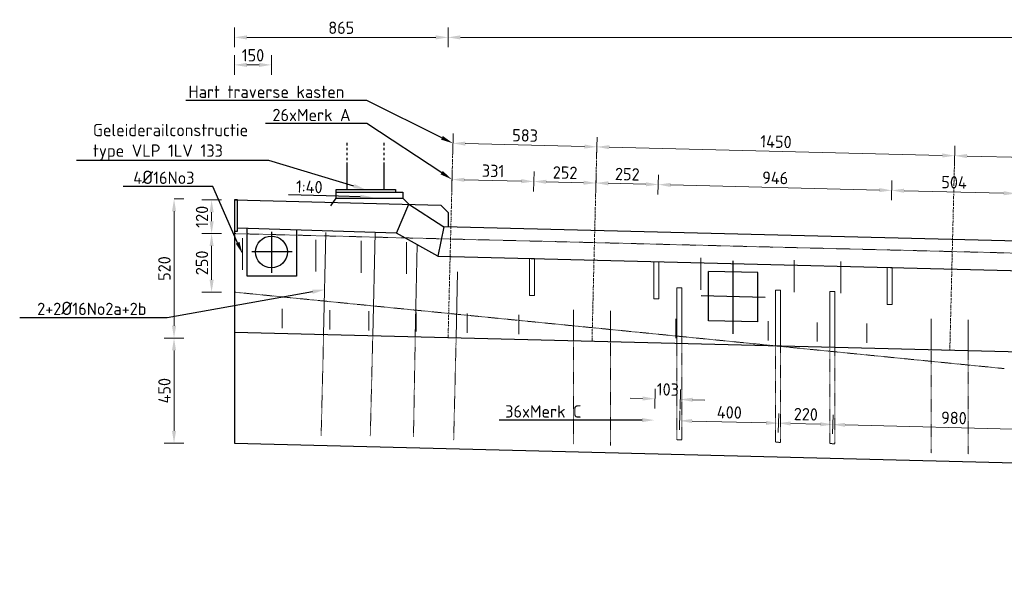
# Model space of a CAD drawing. Header units: millimetres. Extents: x -8028558 to 327273, y -63352 to 83293.
# Tile 12 of 195: x -31627 to -27638, y 2170 to 4415. Entities that reach past the tile are written whole.
import ezdxf
from ezdxf import colors
from ezdxf.entities.mleader import LeaderData, LeaderLine
from ezdxf.math import Vec2, Vec3

# ---------------------------------------------------------------- set-up
doc = ezdxf.new("R2010")
doc.units = ezdxf.units.MM
for name, pattern in [('NLCS-HIDDEN', [4, 2, -2]), ('XX-HART', [13, 4, -2, 1, -2, 4]), ('ZZ-HIDDEN-SO', [4, 2, -2])]:
    doc.linetypes.add(name, pattern=pattern)
for name, color, linetype, lineweight in [('B-CO-BC-BETONVORM-AD', 252, 'Continuous', 18), ('B-CO-BC-BETONVORM-GD', 90, 'Continuous', 25), ('B-CO-BC-BETONVORM-GN', 10, 'ZZ-HIDDEN-SO', 13), ('B-CO-BC-BETONVORM-M', 7, 'Continuous', 18), ('B-CO-BC-STORTNAAD-GD', 10, 'BC-STORTNAAD', 25), ('B-CO-BC-VOORSPANNING-GD', 200, 'Continuous', 25), ('B-CO-BC-WAPENING_HOOFDWAPENING-G', 170, 'Continuous', 18), ('B-CO-BC-WAPENING_HOOFDWAPENING-GN', 140, 'NLCS-HIDDEN', 13), ('X-XX-AL-HARTLIJN-G', 7, 'XX-HART', 18), ('X-XX-AL-M', 7, 'Continuous', 18), ('X-XX-AL-VERWIJZING-T25', 7, 'Continuous', 25)]:
    doc.layers.add(name, color=color, linetype=linetype, lineweight=lineweight)
doc.styles.add('NLCS-ISO-MM20-T25', font='NLCS-ISO.ttf', dxfattribs={"height": 50})
doc.linetypes.add('BC-STORTNAAD', pattern='A,15,-1,[175,NLCS.SHX,S=1,R=0,X=0,Y=0],-1', length=17)
doc.dimstyles.new('NLCS-MM20-T25-PIJL_L0_H0', dxfattribs={"dimscale": 20, "dimtxt": 2.5, "dimasz": 2.5, "dimexe": 2, "dimexo": 2, "dimgap": 0.7, "dimtad": 1, "dimdec": 0, "dimzin": 0, "dimdsep": 46, "dimtxsty": 'NLCS-ISO-MM20-T25', "dimcen": 0, "dimdle": 2, "dimclrd": 256, "dimclre": 256, "dimclrt": 256, "dimadec": 0, "dimazin": 0, "dimtfac": 1, "dimtdec": 3, "dimtofl": 0, "dimtmove": 0, "dimatfit": 3, "dimfxl": 2, "dimfxlon": 1, "dimtfillclr": 256, "dimtolj": 1, "dimtzin": 0, "dimlwd": -1, "dimlwe": -1, "dimarcsym": 0})
doc.dimstyles.new('NLCS-MM20-T25-PIJL_L0_H4', dxfattribs={"dimscale": 20, "dimtxt": 2.5, "dimasz": 2.5, "dimexe": 2, "dimexo": 2, "dimgap": 0.7, "dimtad": 1, "dimdec": 0, "dimzin": 0, "dimdsep": 46, "dimtxsty": 'NLCS-ISO-MM20-T25', "dimcen": 0, "dimdle": 2, "dimclrd": 256, "dimclre": 256, "dimclrt": 256, "dimadec": 4, "dimazin": 0, "dimtfac": 1, "dimtdec": 3, "dimtofl": 0, "dimtmove": 0, "dimatfit": 3, "dimfxl": 2, "dimfxlon": 1, "dimtfillclr": 256, "dimtolj": 1, "dimtzin": 0, "dimlwd": -1, "dimlwe": -1, "dimarcsym": 0})

# ---------------------------------------------------------------- blocks, each defined once
blk = doc.blocks.new('*D123')
at = {"layer": 'B-CO-BC-BETONVORM-M', "transparency": 16777216}
for p, q in [((-31041.6, 3123.6), (-30961.6, 3123.6)), ((-31001.6, 2747.2), (-31001.6, 3073.6)), ((-31041.6, 2697.2), (-30961.6, 2697.2))]:
    blk.add_line(p, q, dxfattribs=at)
for points in [[(-31009.9, 3073.6), (-30993.3, 3073.6), (-31001.6, 3123.6)], [(-31009.9, 2747.2), (-30993.3, 2747.2), (-31001.6, 2697.2)]]:
    blk.add_solid(points, dxfattribs=at)
at = {"layer": 'B-CO-BC-BETONVORM-M', "transparency": 16777216, "insert": (-31040.6, 2910.4), "char_height": 50, "attachment_point": 5, "rotation": 90, "style": 'NLCS-ISO-MM20-T25'}
blk.add_mtext('\\A1;450', dxfattribs=at)
blk = doc.blocks.new('*D124')
at = {"layer": 'B-CO-BC-BETONVORM-M', "transparency": 16777216}
for p, q in [((-31001.6, 3687.6), (-30961.6, 3687.6)), ((-31001.6, 3173.6), (-31001.6, 3637.6)), ((-31001.6, 3123.6), (-30961.6, 3123.6))]:
    blk.add_line(p, q, dxfattribs=at)
for points in [[(-31009.9, 3637.6), (-30993.3, 3637.6), (-31001.6, 3687.6)], [(-31009.9, 3173.6), (-30993.3, 3173.6), (-31001.6, 3123.6)]]:
    blk.add_solid(points, dxfattribs=at)
at = {"layer": 'B-CO-BC-BETONVORM-M', "transparency": 16777216, "insert": (-31040.6, 3405.6), "char_height": 50, "attachment_point": 5, "rotation": 90, "style": 'NLCS-ISO-MM20-T25'}
blk.add_mtext('\\A1;520', dxfattribs=at)
blk = doc.blocks.new('*D125')
at = {"layer": 'B-CO-BC-BETONVORM-M', "transparency": 16777216}
for p, q in [((-30889.4, 3547.2), (-30809.4, 3547.2)), ((-30849.4, 3497.2), (-30849.4, 3359.9)), ((-30889.4, 3309.9), (-30809.4, 3309.9))]:
    blk.add_line(p, q, dxfattribs=at)
for points in [[(-30857.7, 3497.2), (-30841, 3497.2), (-30849.4, 3547.2)], [(-30857.7, 3359.9), (-30841, 3359.9), (-30849.4, 3309.9)]]:
    blk.add_solid(points, dxfattribs=at)
at = {"layer": 'B-CO-BC-BETONVORM-M', "transparency": 16777216, "insert": (-30888.4, 3428.5), "char_height": 50, "attachment_point": 5, "rotation": 90, "style": 'NLCS-ISO-MM20-T25'}
blk.add_mtext('\\A1;250', dxfattribs=at)
blk = doc.blocks.new('*D126')
at = {"layer": 'B-CO-BC-BETONVORM-M', "transparency": 16777216}
for p, q in [((-30889.4, 3684), (-30809.4, 3684)), ((-30849.4, 3634), (-30849.4, 3597.2)), ((-30889.4, 3547.2), (-30809.4, 3547.2))]:
    blk.add_line(p, q, dxfattribs=at)
for points in [[(-30857.7, 3634), (-30841, 3634), (-30849.4, 3684)], [(-30857.7, 3597.2), (-30841, 3597.2), (-30849.4, 3547.2)]]:
    blk.add_solid(points, dxfattribs=at)
at = {"layer": 'B-CO-BC-BETONVORM-M', "transparency": 16777216, "insert": (-30888.4, 3615.6), "char_height": 50, "attachment_point": 5, "rotation": 90, "style": 'NLCS-ISO-MM20-T25'}
blk.add_mtext('\\A1;120', dxfattribs=at)
blk = doc.blocks.new('*D341')
at = {"layer": 'X-XX-AL-M', "transparency": 16777216}
for p, q in [((-30756.7, 4302.8), (-30756.7, 4382.8)), ((-29891.7, 4302.8), (-29891.7, 4382.8)), ((-30706.7, 4342.8), (-29941.7, 4342.8))]:
    blk.add_line(p, q, dxfattribs=at)
for points in [[(-30706.7, 4351.1), (-30706.7, 4334.4), (-30756.7, 4342.8)], [(-29941.7, 4351.1), (-29941.7, 4334.4), (-29891.7, 4342.8)]]:
    blk.add_solid(points, dxfattribs=at)
at = {"layer": 'X-XX-AL-M', "transparency": 16777216, "insert": (-30324.2, 4381.8), "char_height": 50, "attachment_point": 5, "style": 'NLCS-ISO-MM20-T25'}
blk.add_mtext('\\A1;865', dxfattribs=at)
blk = doc.blocks.new('*D342')
at = {"layer": 'X-XX-AL-M', "transparency": 16777216}
for p, q in [((-29891.7, 4302.8), (-29891.7, 4382.8)), ((-10922.1, 4302.8), (-10922.1, 4382.8)), ((-29841.7, 4342.8), (-10972.1, 4342.8))]:
    blk.add_line(p, q, dxfattribs=at)
for points in [[(-29841.7, 4351.1), (-29841.7, 4334.4), (-29891.7, 4342.8)], [(-10972.1, 4351.1), (-10972.1, 4334.4), (-10922.1, 4342.8)]]:
    blk.add_solid(points, dxfattribs=at)
at = {"layer": 'X-XX-AL-M', "transparency": 16777216, "insert": (-20406.9, 4381.8), "char_height": 50, "attachment_point": 5, "style": 'NLCS-ISO-MM20-T25'}
blk.add_mtext('\\A1;18970', dxfattribs=at)
blk = doc.blocks.new('*D346')
at = {"layer": 'X-XX-AL-M', "transparency": 16777216}
for p, q in [((-30756.7, 4191.3), (-30756.7, 4271.3)), ((-30607, 4191.3), (-30607, 4271.3)), ((-30657, 4231.3), (-30706.7, 4231.3))]:
    blk.add_line(p, q, dxfattribs=at)
for points in [[(-30706.7, 4239.6), (-30706.7, 4222.9), (-30756.7, 4231.3)], [(-30657, 4239.6), (-30657, 4222.9), (-30607, 4231.3)]]:
    blk.add_solid(points, dxfattribs=at)
at = {"layer": 'X-XX-AL-M', "transparency": 16777216, "insert": (-30681.8, 4270.3), "char_height": 50, "attachment_point": 5, "style": 'NLCS-ISO-MM20-T25'}
blk.add_mtext('\\A1;150', dxfattribs=at)
blk = doc.blocks.new('*D358')
at = {"layer": 'X-XX-AL-M', "transparency": 16777216}
for p, q in [((-27840.5, 3822.9), (-27838.5, 3902.9)), ((-26379.9, 3826.6), (-27789.5, 3861.6)), ((-26330.9, 3785.3), (-26328.9, 3865.3))]:
    blk.add_line(p, q, dxfattribs=at)
for points in [[(-27789.3, 3870), (-27789.7, 3853.3), (-27839.5, 3862.9)], [(-26379.7, 3834.9), (-26380.1, 3818.2), (-26329.9, 3825.3)]]:
    blk.add_solid(points, dxfattribs=at)
blk = doc.blocks.new('*D359')
at = {"layer": 'X-XX-AL-M', "transparency": 16777216}
for p, q in [((-29290, 3859), (-29288, 3938.9)), ((-27889.5, 3864.1), (-29239, 3897.7)), ((-27840.5, 3822.9), (-27838.5, 3902.9))]:
    blk.add_line(p, q, dxfattribs=at)
for points in [[(-29238.8, 3906), (-29239.2, 3889.4), (-29289, 3898.9)], [(-27889.2, 3872.5), (-27889.7, 3855.8), (-27839.5, 3862.9)]]:
    blk.add_solid(points, dxfattribs=at)
at = {"layer": 'X-XX-AL-M', "transparency": 16777216, "insert": (-28563.3, 3919.9), "char_height": 50, "attachment_point": 5, "rotation": 358.5748, "style": 'NLCS-ISO-MM20-T25'}
blk.add_mtext('\\A1;1450', dxfattribs=at)
blk = doc.blocks.new('*D360')
at = {"layer": 'X-XX-AL-M', "transparency": 16777216}
for p, q in [((-29872.8, 3873.5), (-29870.8, 3953.4)), ((-29339, 3900.2), (-29821.9, 3912.2)), ((-29290, 3859), (-29288, 3938.9))]:
    blk.add_line(p, q, dxfattribs=at)
for points in [[(-29821.6, 3920.5), (-29822.1, 3903.9), (-29871.8, 3913.4)], [(-29338.8, 3908.5), (-29339.2, 3891.9), (-29289, 3898.9)]]:
    blk.add_solid(points, dxfattribs=at)
at = {"layer": 'X-XX-AL-M', "transparency": 16777216, "insert": (-29579.5, 3945.2), "char_height": 50, "attachment_point": 5, "rotation": 358.5748, "style": 'NLCS-ISO-MM20-T25'}
blk.add_mtext('\\A1;583', dxfattribs=at)
blk = doc.blocks.new('*D308')
at = {"layer": 'X-XX-AL-M', "transparency": 16777216}
for p, q in [((-29876.6, 3726.7), (-29874.7, 3806.7)), ((-29545.3, 3718.6), (-29543.3, 3798.6)), ((-29825.7, 3765.5), (-29594.3, 3759.8))]:
    blk.add_line(p, q, dxfattribs=at)
for points in [[(-29825.5, 3773.8), (-29825.9, 3757.1), (-29875.7, 3766.7)], [(-29594.1, 3768.2), (-29594.5, 3751.5), (-29544.3, 3758.6)]]:
    blk.add_solid(points, dxfattribs=at)
at = {"layer": 'X-XX-AL-M', "transparency": 16777216, "insert": (-29709, 3801.6), "char_height": 50, "attachment_point": 5, "rotation": 358.6068, "style": 'NLCS-ISO-MM20-T25'}
blk.add_mtext('\\A1;331', dxfattribs=at)
blk = doc.blocks.new('*D309')
at = {"layer": 'X-XX-AL-M', "transparency": 16777216}
for p, q in [((-29545.1, 3718.6), (-29543.1, 3798.6)), ((-29293.6, 3712.3), (-29291.6, 3792.3)), ((-29494.1, 3757.4), (-29342.6, 3753.6))]:
    blk.add_line(p, q, dxfattribs=at)
for points in [[(-29493.9, 3765.7), (-29494.3, 3749), (-29544.1, 3758.6)], [(-29342.4, 3761.9), (-29342.8, 3745.3), (-29292.6, 3752.3)]]:
    blk.add_solid(points, dxfattribs=at)
at = {"layer": 'X-XX-AL-M', "transparency": 16777216, "insert": (-29417.4, 3794.5), "char_height": 50, "attachment_point": 5, "rotation": 358.5679, "style": 'NLCS-ISO-MM20-T25'}
blk.add_mtext('\\A1;252', dxfattribs=at)
blk = doc.blocks.new('*D310')
at = {"layer": 'X-XX-AL-M', "transparency": 16777216}
for p, q in [((-29293.6, 3712.3), (-29291.6, 3792.3)), ((-29242.6, 3751.1), (-29090.2, 3747.3)), ((-29041.2, 3706), (-29039.2, 3786))]:
    blk.add_line(p, q, dxfattribs=at)
for points in [[(-29242.4, 3759.4), (-29242.9, 3742.8), (-29292.6, 3752.3)], [(-29090, 3755.6), (-29090.4, 3738.9), (-29040.2, 3746)]]:
    blk.add_solid(points, dxfattribs=at)
at = {"layer": 'X-XX-AL-M', "transparency": 16777216, "insert": (-29165.5, 3788.2), "char_height": 50, "attachment_point": 5, "rotation": 358.5679, "style": 'NLCS-ISO-MM20-T25'}
blk.add_mtext('\\A1;252', dxfattribs=at)
blk = doc.blocks.new('*D80')
at = {"layer": 'X-XX-AL-M', "transparency": 16777216}
for p, q in [((-29041.2, 3706), (-29039.2, 3786)), ((-28095.5, 3682.4), (-28093.5, 3762.4)), ((-28144.5, 3723.6), (-28990.2, 3744.8))]:
    blk.add_line(p, q, dxfattribs=at)
for points in [[(-28990, 3753.1), (-28990.5, 3736.4), (-29040.2, 3746)], [(-28144.3, 3732), (-28144.7, 3715.3), (-28094.5, 3722.4)]]:
    blk.add_solid(points, dxfattribs=at)
at = {"layer": 'X-XX-AL-M', "transparency": 16777216, "insert": (-28566.4, 3773.2), "char_height": 50, "attachment_point": 5, "rotation": 358.5679, "style": 'NLCS-ISO-MM20-T25'}
blk.add_mtext('\\A1;946', dxfattribs=at)
blk = doc.blocks.new('*D81')
at = {"layer": 'X-XX-AL-M', "transparency": 16777216}
for p, q in [((-28095.5, 3682.4), (-28093.5, 3762.4)), ((-27592, 3669.8), (-27590, 3749.8)), ((-28044.5, 3721.1), (-27641, 3711))]:
    blk.add_line(p, q, dxfattribs=at)
for points in [[(-28044.3, 3729.5), (-28044.8, 3712.8), (-28094.5, 3722.4)], [(-27640.8, 3719.4), (-27641.2, 3702.7), (-27591, 3709.8)]]:
    blk.add_solid(points, dxfattribs=at)
at = {"layer": 'X-XX-AL-M', "transparency": 16777216, "insert": (-27841.8, 3755.1), "char_height": 50, "attachment_point": 5, "rotation": 358.5679, "style": 'NLCS-ISO-MM20-T25'}
blk.add_mtext('\\A1;504', dxfattribs=at)
blk = doc.blocks.new('*D333')
at = {"layer": 'X-XX-AL-M', "transparency": 16777216}
for p, q in [((-28954.1, 2751.1), (-28952.1, 2828.6)), ((-28554.2, 2741.1), (-28552.3, 2818.6)), ((-28903.2, 2787.4), (-28603.3, 2779.9))]:
    blk.add_line(p, q, dxfattribs=at)
for points in [[(-28902.9, 2795.7), (-28903.4, 2779.1), (-28953.1, 2788.7)], [(-28603, 2788.2), (-28603.5, 2771.6), (-28553.3, 2778.7)]]:
    blk.add_solid(points, dxfattribs=at)
at = {"layer": 'X-XX-AL-M', "transparency": 16777216, "insert": (-28752.2, 2822.6), "char_height": 50, "attachment_point": 5, "rotation": 358.5679, "style": 'NLCS-ISO-MM20-T25'}
blk.add_mtext('\\A1;400', dxfattribs=at)
blk = doc.blocks.new('*D334')
at = {"layer": 'X-XX-AL-M', "transparency": 16777216}
for p, q in [((-28554.2, 2741.1), (-28552.3, 2818.6)), ((-28334.3, 2735.6), (-28332.3, 2813.2)), ((-28503.3, 2777.4), (-28383.3, 2774.4))]:
    blk.add_line(p, q, dxfattribs=at)
for points in [[(-28503.1, 2785.7), (-28503.5, 2769.1), (-28553.3, 2778.7)], [(-28383.1, 2782.7), (-28383.5, 2766.1), (-28333.3, 2773.2)]]:
    blk.add_solid(points, dxfattribs=at)
at = {"layer": 'X-XX-AL-M', "transparency": 16777216, "insert": (-28442.3, 2814.9), "char_height": 50, "attachment_point": 5, "rotation": 358.5679, "style": 'NLCS-ISO-MM20-T25'}
blk.add_mtext('\\A1;220', dxfattribs=at)
blk = doc.blocks.new('*D335')
at = {"layer": 'X-XX-AL-M', "transparency": 16777216}
for p, q in [((-28334.3, 2735.6), (-28332.3, 2813.2)), ((-28283.4, 2771.9), (-27403.6, 2749.9)), ((-27354.6, 2711.1), (-27352.6, 2788.7))]:
    blk.add_line(p, q, dxfattribs=at)
for points in [[(-28283.1, 2780.2), (-28283.6, 2763.6), (-28333.3, 2773.2)], [(-27403.4, 2758.3), (-27403.8, 2741.6), (-27353.6, 2748.7)]]:
    blk.add_solid(points, dxfattribs=at)
at = {"layer": 'X-XX-AL-M', "transparency": 16777216, "insert": (-27842.5, 2799.9), "char_height": 50, "attachment_point": 5, "rotation": 358.5679, "style": 'NLCS-ISO-MM20-T25'}
blk.add_mtext('\\A1;980', dxfattribs=at)
blk = doc.blocks.new('*D1613')
at = {"layer": 'X-XX-AL-M', "transparency": 16777216}
for p, q in [((-29054.6, 2837.6), (-29052.6, 2917.5)), ((-28952, 2835), (-28950, 2915)), ((-29103.6, 2878.8), (-29153.6, 2880)), ((-28901, 2873.7), (-28851, 2872.5))]:
    blk.add_line(p, q, dxfattribs=at)
for points in [[(-29103.4, 2887.1), (-29103.8, 2870.5), (-29053.6, 2877.5)], [(-28900.8, 2882.1), (-28901.2, 2865.4), (-28951, 2875)]]:
    blk.add_solid(points, dxfattribs=at)
at = {"layer": 'X-XX-AL-M', "transparency": 16777216, "insert": (-29001.3, 2915.3), "char_height": 50, "attachment_point": 5, "rotation": 358.5679, "style": 'NLCS-ISO-MM20-T25'}
blk.add_mtext('\\A1;103', dxfattribs=at)
blk = doc.blocks.new('geleiderail')
at = {"layer": 'B-CO-BC-BETONVORM-GD', "flags": 128}
for points in [[(123979.3, -1821.6), (123979.3, -1811.6)], [(123979.3, -1841.6), (123979.3, -1831.6)], [(124129.3, -1821.6), (124129.3, -1811.6)], [(124129.3, -1841.6), (124129.3, -1831.6)], [(123979.3, -1861.6), (123979.3, -1851.6)], [(123979.3, -1881.6), (123979.3, -1871.6)], [(124129.3, -1861.6), (124129.3, -1851.6)], [(124129.3, -1881.6), (124129.3, -1871.6)], [(123979.3, -2001), (123979.3, -1891.6)], [(124129.3, -2001), (124129.3, -1891.6)], [(123934.3, -2011), (123934.3, -2001), (124174.3, -2001), (124174.3, -2011)], [(123934.3, -2036), (123934.3, -2011), (124204.3, -2011), (124204.3, -2036)], [(123912.2, -2066.6), (123934.5, -2035.9)], [(123934.3, -2036), (124204.3, -2036)], [(124204.3, -2036), (124228.6, -2060.3)]]:
    blk.add_lwpolyline(points, dxfattribs=at)

msp = doc.modelspace()

# ---------------------------------------------------------------- linework, layer by layer
at = {"layer": 'B-CO-BC-BETONVORM-GD', "flags": 128}
for points in [[(-30756.7, 3684), (-29920.6, 3662.9), (-29891.7, 3632.2), (-29891.7, 3574.4)], [(-30756.7, 3684), (-30756.7, 2697.2), (-9846.7, 2170), (-9846.7, 3024.5)], [(-30100.3, 3549.3), (-30050.6, 3666.1), (-29908.7, 3574.8), (-29932.6, 3455.3), (-30100.3, 3549.3), (-30745, 3569.8)], [(-30505.4, 3562.1), (-30505.4, 3374.5), (-30705.4, 3374.5), (-30705.4, 3568.5)], [(-30607, 3553.8), (-30607, 3388.9)], [(-11053.9, 3078.3), (-11076.5, 3104), (-29908.7, 3574.8)], [(-30523.3, 3473), (-30686.6, 3473)], [(-29932.6, 3455.3), (-11162.6, 2986.1)]]:
    msp.add_lwpolyline(points, dxfattribs=at)
msp.add_lwpolyline([(-30745, 3684), (-30756.7, 3684), (-30756.7, 3557.3), (-30745, 3557.3)], close=True, dxfattribs=at)
at = {"layer": 'B-CO-BC-BETONVORM-GD'}
msp.add_circle((-30607, 3473), 64.5, dxfattribs=at)
at = {"layer": 'B-CO-BC-BETONVORM-GN', "flags": 128}
for points in [[(-30756.7, 3547.2), (-9696.7, 3020.7)], [(-30756.7, 3309.9), (-27638.4, 3000)]]:
    msp.add_lwpolyline(points, dxfattribs=at)
at = {"layer": 'B-CO-BC-STORTNAAD-GD', "flags": 128}
msp.add_lwpolyline([(-30756.7, 3147.2), (-9846.7, 2624.5)], dxfattribs=at)
at = {"layer": 'B-CO-BC-VOORSPANNING-GD', "flags": 128}
for points in [[(-28736.8, 3141.3), (-28736.8, 3436.3)], [(-28636.8, 3389), (-28836.8, 3394)], [(-28836.8, 3194), (-28836.8, 3394)], [(-28636.8, 3189), (-28636.8, 3389)], [(-28607.2, 3288.3), (-28866.8, 3294.8)], [(-28636.8, 3189), (-28836.8, 3194)]]:
    msp.add_lwpolyline(points, dxfattribs=at)
at = {"layer": 'B-CO-BC-WAPENING_HOOFDWAPENING-G', "flags": 128}
for points in [[(-30386.7, 3551.2), (-30395.7, 3138.2)], [(-30187.5, 3551.2), (-30196.6, 3133.2)], [(-30723.9, 3528.9), (-30723.9, 3400.1)], [(-30427.7, 3522), (-30427.7, 3393.1)], [(-30243.5, 3517.4), (-30243.5, 3388.5)], [(-30059.4, 3512.8), (-30059.4, 3383.9)], [(-30016.5, 3502.3), (-30024.4, 3128.9)], [(-28867.9, 3448.7), (-28867.9, 3319.9)], [(-28489.6, 3439.3), (-28489.6, 3310.4)], [(-28300.5, 3434.5), (-28300.5, 3305.7)], [(-29852.9, 3391.7), (-29858.8, 3124.8)], [(-28945.1, 3327.6), (-28965.1, 3328.1)], [(-28965.1, 3328.1), (-28965.1, 3102.4)], [(-28945.1, 3327.6), (-28945.1, 3101.9)], [(-28545.2, 3317.6), (-28565.2, 3318.1)], [(-28565.2, 3318.1), (-28565.2, 3092.4)], [(-28545.2, 3317.6), (-28545.2, 3091.9)], [(-28325.3, 3312.2), (-28345.3, 3312.7)], [(-28345.3, 3312.7), (-28345.3, 3086.9)], [(-28325.3, 3312.2), (-28325.3, 3086.4)], [(-30563.6, 3241.7), (-30563.6, 3163.5)], [(-30370.9, 3236.9), (-30370.9, 3158.7)], [(-30212.3, 3232.9), (-30212.3, 3154.8)], [(-29383.9, 3112.9), (-29383.9, 3237.7)], [(-29234, 3109.1), (-29234, 3233.9)], [(-30020.2, 3228.1), (-30020.2, 3149.9)], [(-29814.3, 3223), (-29814.3, 3144.8)], [(-29604.7, 3217.7), (-29604.7, 3139.6)], [(-28968.9, 3201.8), (-28968.9, 3123.7)], [(-28594.4, 3192.5), (-28594.4, 3114.3)], [(-27934.4, 3076.7), (-27934.4, 3201.5)], [(-27784.4, 3072.9), (-27784.4, 3197.7)], [(-28396.9, 3187.5), (-28396.9, 3109.4)], [(-28195.7, 3182.5), (-28195.7, 3104.3)]]:
    msp.add_lwpolyline(points, dxfattribs=at)
at = {"layer": 'B-CO-BC-WAPENING_HOOFDWAPENING-G'}
for points in [[(-29541.9, 3445.8), (-29541.9, 3295.8), (-29561.9, 3296.3), (-29561.9, 3446.3)], [(-29038.1, 3433), (-29038.1, 3283), (-29058, 3283.5), (-29058, 3433.5)], [(-28092.3, 3409.3), (-28092.3, 3259.3), (-28112.3, 3259.8), (-28112.3, 3409.8)]]:
    msp.add_lwpolyline(points, close=True, dxfattribs=at)
at = {"layer": 'B-CO-BC-WAPENING_HOOFDWAPENING-GN', "flags": 128}
for points in [[(-30395.7, 3138.2), (-30405.7, 2729.1)], [(-30196.6, 3133.2), (-30206.6, 2724.2)], [(-30024.4, 3128.9), (-30031.7, 2721.5)], [(-29858.8, 3124.8), (-29868.9, 2710.4)], [(-29383.9, 3112.9), (-29383.9, 2692.7)], [(-29234, 3109.1), (-29234, 2688.9)], [(-28965.1, 3102.4), (-28965.1, 2711.4)], [(-28945.1, 3101.9), (-28945.1, 2710.9)], [(-28565.2, 3092.4), (-28565.2, 2701.4)], [(-28545.2, 3091.9), (-28545.2, 2700.9)], [(-28345.3, 3086.9), (-28345.3, 2695.9)], [(-28325.3, 3086.4), (-28325.3, 2695.4)], [(-27934.4, 3076.7), (-27934.4, 2656.5)], [(-27784.4, 3072.9), (-27784.4, 2652.7)], [(-28945.1, 2710.9), (-28965.1, 2711.4)], [(-28545.2, 2700.9), (-28565.2, 2701.4)], [(-28325.3, 2695.4), (-28345.3, 2695.9)]]:
    msp.add_lwpolyline(points, dxfattribs=at)
at = {"layer": 'X-XX-AL-HARTLIJN-G', "flags": 128}
for points in [[(-29891.4, 3125.6), (-29871.8, 3913.4)], [(-29308.6, 3111), (-29289, 3898.9)], [(-27859.1, 3074.8), (-27839.5, 3862.9)]]:
    msp.add_lwpolyline(points, dxfattribs=at)

# ---------------------------------------------------------------- block references
at = {"layer": 'B-CO-BC-BETONVORM-AD'}
msp.add_blockref('geleiderail', (-154279.2, 5726.5), dxfattribs=at)

# ---------------------------------------------------------------- dimensions: what is measured, and where the dimension line sits
at = {"layer": 'B-CO-BC-BETONVORM-M'}
for base, p1, p2, text, picture, middle in [((-31001.6, 3687.6), (-31001.6, 3123.6), (-31001.6, 3687.6), '520', '*D124', (-31040.6, 3405.6)), ((-30849.4, 3547.2), (-30975.1, 3684), (-30975.1, 3547.2), '120', '*D126', (-30888.4, 3615.6)), ((-30849.4, 3309.9), (-30975.1, 3547.2), (-30975.1, 3309.9), '250', '*D125', (-30888.4, 3428.5)), ((-31001.6, 3123.6), (-31272.9, 2697.2), (-31327.9, 3123.6), '450', '*D123', (-31040.6, 2910.4))]:
    dim = msp.add_linear_dim(base=base, p1=p1, p2=p2, angle=90, text=text, dimstyle='NLCS-MM20-T25-PIJL_L0_H0', dxfattribs=at)
    dim.commit()
    dim.dimension.update_dxf_attribs({"geometry": picture, "text_midpoint": middle})
at = {"layer": 'X-XX-AL-M'}
for base, p1, p2, picture, middle in [((-29891.7, 4342.8), (-30756.7, 3684), (-29891.7, 3632.2), '*D341', (-30324.2, 4381.8)), ((-10922.1, 4342.8), (-29891.7, 3632.2), (-10922.1, 3128.6), '*D342', (-20406.9, 4381.8)), ((-30756.7, 4231.3), (-30607, 3473), (-30756.7, 3684), '*D346', (-30681.8, 4270.3))]:
    dim = msp.add_linear_dim(base=base, p1=p1, p2=p2, dimstyle='NLCS-MM20-T25-PIJL_L0_H4', dxfattribs=at)
    dim.commit()
    dim.dimension.update_dxf_attribs({"geometry": picture, "text_midpoint": middle})
for base, p1, p2, angle, picture, middle in [((-29871.8, 3913.4), (-29308.6, 3111), (-29891.4, 3125.6), 358.5748, '*D360', (-29579.5, 3945.2)), ((-29289, 3898.9), (-27859.1, 3074.8), (-29308.6, 3111), 358.5748, '*D359', (-28563.3, 3919.9)), ((-29292.6, 3752.3), (-29551.9, 3446.1), (-29300.4, 3439.5), 178.5679, '*D309', (-29417.4, 3794.5)), ((-29040.2, 3746), (-29300.4, 3439.5), (-29048.1, 3433.2), 178.5679, '*D310', (-29165.5, 3788.2)), ((-29040.2, 3746), (-28102.3, 3409.6), (-29048.1, 3433.2), 358.5679, '*D80', (-28566.4, 3773.2)), ((-27591, 3709.8), (-28102.3, 3409.6), (-27598.8, 3397), 358.5679, '*D81', (-27841.8, 3755.1)), ((-28333.3, 2773.2), (-28555.2, 2701.1), (-28335.3, 2695.6), 178.5679, '*D334', (-28442.3, 2814.9)), ((-27353.6, 2748.7), (-28335.3, 2695.6), (-27355.6, 2671.1), 178.5679, '*D335', (-27842.5, 2799.9))]:
    dim = msp.add_linear_dim(base=base, p1=p1, p2=p2, angle=angle, dimstyle='NLCS-MM20-T25-PIJL_L0_H4', dxfattribs=at)
    dim.commit()
    dim.dimension.update_dxf_attribs({"geometry": picture, "text_midpoint": middle})
dim = msp.add_linear_dim(base=(-27839.5, 3862.9), p1=(-26349.5, 3037), p2=(-27859.1, 3074.8), angle=358.5748, text=' ', dimstyle='NLCS-MM20-T25-PIJL_L0_H4', dxfattribs=at)
dim.commit()
dim.dimension.update_dxf_attribs({"geometry": '*D358', "text_midpoint": (-27084.7, 3844.1)})
for p1, p2, distance, picture, middle in [((-29883.3, 3454.1), (-29551.9, 3446.1), 312.7, '*D308', (-29709, 3801.6)), ((-28955.1, 2711.1), (-28555.2, 2701.1), 77.6, '*D333', (-28752.2, 2822.6))]:
    dim = msp.add_aligned_dim(p1=p1, p2=p2, distance=distance, dimstyle='NLCS-MM20-T25-PIJL_L0_H4', dxfattribs=at)
    dim.commit()
    dim.dimension.update_dxf_attribs({"geometry": picture, "text_midpoint": middle})
dim = msp.add_linear_dim(base=(-29053.6, 2877.5), p1=(-28955.1, 2711.1), p2=(-29057.7, 2713.7), angle=178.5679, dimstyle='NLCS-MM20-T25-PIJL_L0_H4', dxfattribs=at)
dim.commit()
dim.dimension.update_dxf_attribs({"geometry": '*D1613', "text_midpoint": (-29002.3, 2876.3), "dimtype": 160})

# ---------------------------------------------------------------- leaders
at = {"layer": 'X-XX-AL-VERWIJZING-T25'}
ml = msp.add_multileader_mtext('Standard', dxfattribs=at)
ml.set_content('Hart traverse kasten ', color=256, style='NLCS-ISO-MM20-T25')
ml.set_leader_properties(color=256, linetype='ByLayer', lineweight=-1)
ml.build(insert=Vec2(0, 0))
ml.multileader.update_dxf_attribs({"text_left_attachment_type": 5, "text_right_attachment_type": 5, "dogleg_length": 50, "arrow_head_size": 50})
ctx = ml.context
ctx.base_point, ctx.char_height, ctx.arrow_head_size, ctx.landing_gap_size, ctx.plane_origin = Vec3(-30961.1, 4087.1), 50, 50, 18, Vec3(-29871.8, 3913.4)
ctx.left_attachment, ctx.right_attachment = 5, 5
notes = []
notes.append((ctx, [(0, (1, 1, 0), (-30220.1, 4087.1), (-1, 0), 50, [(0, [(-29871.8, 3913.4)], 0, [])])]))
ctx.mtext.insert, ctx.mtext.flow_direction = Vec3(-30943.1, 4147.1), 5
ml = msp.add_multileader_mtext('Standard', dxfattribs=at)
ml.set_content('26xMerk A ', color=256, style='NLCS-ISO-MM20-T25')
ml.set_leader_properties(color=256, linetype='ByLayer', lineweight=-1)
ml.build(insert=Vec2(0, 0))
ml.multileader.update_dxf_attribs({"text_left_attachment_type": 5, "text_right_attachment_type": 5, "dogleg_length": 50, "arrow_head_size": 50})
ctx = ml.context
ctx.base_point, ctx.char_height, ctx.arrow_head_size, ctx.landing_gap_size, ctx.plane_origin = Vec3(-30621.1, 3993.2), 50, 50, 18, Vec3(-29875.7, 3766.7)
ctx.left_attachment, ctx.right_attachment = 5, 5
notes.append((ctx, [(0, (1, 1, 0), (-30220.1, 3993.2), (-1, 0), 50, [(0, [(-29875.7, 3766.7)], 0, [])])]))
ctx.mtext.insert, ctx.mtext.flow_direction = Vec3(-30603.1, 4053.2), 5
ml = msp.add_multileader_mtext('Standard', dxfattribs=at)
ml.set_content('Geleiderailconstructie\\Ptype VLP 1LV 133 ', color=256, style='NLCS-ISO-MM20-T25')
ml.set_leader_properties(color=256, linetype='ByLayer', lineweight=-1)
ml.build(insert=Vec2(0, 0))
ml.multileader.update_dxf_attribs({"text_left_attachment_type": 5, "text_right_attachment_type": 5, "dogleg_length": 50, "arrow_head_size": 50})
ctx = ml.context
ctx.base_point, ctx.char_height, ctx.arrow_head_size, ctx.landing_gap_size, ctx.plane_origin = Vec3(-31348.1, 3843.8), 50, 50, 18, Vec3(-30224.9, 3725.4)
ctx.left_attachment, ctx.right_attachment = 5, 5
notes.append((ctx, [(1, (1, 1, 0), (-30617.1, 3843.8), (-1, 0), 50, [(0, [(-30224.9, 3725.4)], 0, [])])]))
ctx.mtext.insert, ctx.mtext.flow_direction = Vec3(-31330.1, 3992.1), 5
ml = msp.add_multileader_mtext('Standard', dxfattribs=at)
ml.set_content('4{\\H1.08333x;Ø}16No3', color=256, style='NLCS-ISO-MM20-T25')
ml.set_leader_properties(color=256, linetype='ByLayer', lineweight=-1)
ml.build(insert=Vec2(0, 0))
ml.multileader.update_dxf_attribs({"text_left_attachment_type": 5, "text_right_attachment_type": 5, "dogleg_length": 50, "arrow_head_size": 50})
ctx = ml.context
ctx.base_point, ctx.char_height, ctx.arrow_head_size, ctx.landing_gap_size, ctx.plane_origin = Vec3(-31184.7, 3737.7), 50, 50, 18, Vec3(-30603.1, 3528.7)
ctx.left_attachment, ctx.right_attachment = 5, 5
notes.append((ctx, [(0, (1, 1, 0), (-30844.5, 3737.7), (-1, 0), 50, [(0, [(-30723.9, 3464.5)], 0, [])])]))
ctx.mtext.insert, ctx.mtext.width, ctx.mtext.flow_direction = Vec3(-31166.7, 3802.7), 294.166, 5
ml = msp.add_multileader_mtext('Standard', dxfattribs=at)
ml.set_content('1:40', color=256, style='NLCS-ISO-MM20-T25')
ml.set_leader_properties(color=256, linetype='ByLayer', lineweight=-1)
ml.build(insert=Vec2(0, 0))
ml.multileader.update_dxf_attribs({"text_left_attachment_type": 5, "text_right_attachment_type": 5, "dogleg_length": 50, "arrow_head_size": 50})
ctx = ml.context
ctx.base_point, ctx.char_height, ctx.arrow_head_size, ctx.landing_gap_size, ctx.plane_origin, ctx.plane_x_axis, ctx.plane_y_axis = Vec3(-30526.5, 3703.9), 50, 50, 18, Vec3(-30197, 3694.9), Vec3(0.999624, -0.027417), Vec3(0.027417, 0.999624)
ctx.left_attachment, ctx.right_attachment = 5, 5
notes.append((ctx, [(0, (1, 1, 0), (-30335.6, 3698.7), (-0.999624, 0.027417), 50, [(0, [(-30197, 3694.9)], 0, [])])]))
ctx.mtext.insert, ctx.mtext.text_direction, ctx.mtext.rotation, ctx.mtext.flow_direction = Vec3(-30506.9, 3763.4), Vec3(0.999624, -0.027417), 6.255765, 5
ml = msp.add_multileader_mtext('Standard', dxfattribs=at)
ml.set_content('2+2{\\H1.08333x;Ø}16No2a+2b', color=256, style='NLCS-ISO-MM20-T25')
ml.set_leader_properties(color=256, linetype='ByLayer', lineweight=-1)
ml.build(insert=Vec2(0, 0))
ml.multileader.update_dxf_attribs({"text_left_attachment_type": 5, "text_right_attachment_type": 5, "dogleg_length": 50, "arrow_head_size": 50})
ctx = ml.context
ctx.base_point, ctx.char_height, ctx.arrow_head_size, ctx.landing_gap_size, ctx.plane_origin = Vec3(-31574, 3206.3), 50, 50, 18, Vec3(-29857.7, 3311.4)
ctx.left_attachment, ctx.right_attachment = 5, 5
notes.append((ctx, [(0, (1, 1, 0), (-31028.8, 3206.3), (-1, 0), 50, [(0, [(-30391.6, 3320)], 0, [])])]))
ctx.mtext.insert, ctx.mtext.flow_direction = Vec3(-31556, 3271.3), 5
ml = msp.add_multileader_mtext('Standard', dxfattribs=at)
ml.set_content('36xMerk C', color=256, style='NLCS-ISO-MM20-T25')
ml.set_leader_properties(color=256, linetype='ByLayer', lineweight=-1)
ml.build(insert=Vec2(0, 0))
ml.multileader.update_dxf_attribs({"text_left_attachment_type": 5, "text_right_attachment_type": 5, "dogleg_length": 50, "arrow_head_size": 50})
ctx = ml.context
ctx.base_point, ctx.char_height, ctx.arrow_head_size, ctx.landing_gap_size, ctx.plane_origin = Vec3(-29678.3, 2791.2), 50, 50, 18, Vec3(-29055.8, 2791.2)
ctx.left_attachment, ctx.right_attachment = 5, 5
notes.append((ctx, [(0, (1, 1, 0), (-29287.3, 2791.2), (-1, 0), 50, [(0, [(-29055.8, 2791.2)], 0, [])])]))
ctx.mtext.insert, ctx.mtext.flow_direction = Vec3(-29660.3, 2851.2), 5
for ctx, leaders in notes:
    for number, flags, end, landing, length, lines in leaders:
        leader = LeaderData()
        leader.index, (leader.has_last_leader_line, leader.has_dogleg_vector, leader.attachment_direction) = number, flags
        leader.last_leader_point, leader.dogleg_vector, leader.dogleg_length = Vec3(end), Vec3(landing), length
        for number, points, colour, breaks in lines:
            line = LeaderLine()
            line.index, line.vertices, line.color, line.breaks = number, Vec3.list(points), colors.encode_raw_color(colour), breaks
            leader.lines.append(line)
        ctx.leaders.append(leader)

doc.saveas('drawing.dxf')
